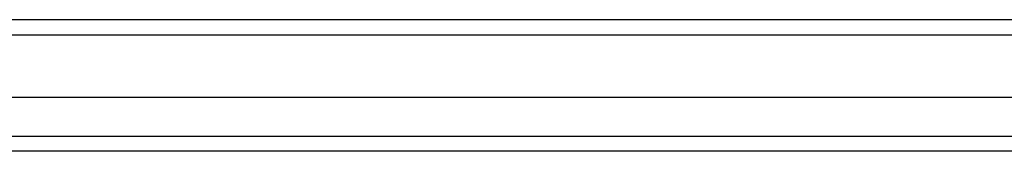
# Model space of a CAD drawing. Header units: inches. Extents: x 25 to 728, y 80 to 333.
# Tile 26 of 160: x 272.823 to 279.304, y 221.006 to 221.872. Entities that reach past the tile are written whole.
import ezdxf

# ---------------------------------------------------------------- set-up
doc = ezdxf.new("R2010")
doc.units = ezdxf.units.IN
doc.header["$MEASUREMENT"] = 0
doc.layers.add('Visible Edges(ANSI)', color=7, linetype='Continuous', lineweight=25)
doc.layers.add('Visible Tangent Edges(ANSI)', color=7, linetype='Continuous', lineweight=25)

msp = doc.modelspace()

# ---------------------------------------------------------------- linework, layer by layer
at = {"layer": 'Visible Edges(ANSI)'}
for p, q in [((312.6379, 221.8723), (240.8359, 221.8723)), ((312.0283, 221.3605), (241.4456, 221.3605)), ((311.8398, 221.0061), (241.6341, 221.0061))]:
    msp.add_line(p, q, dxfattribs=at)
at = {"layer": 'Visible Tangent Edges(ANSI)'}
for p, q in [((240.8359, 221.7733), (312.6379, 221.7733)), ((241.5041, 221.1051), (311.9698, 221.1051))]:
    msp.add_line(p, q, dxfattribs=at)

doc.saveas('drawing.dxf')
